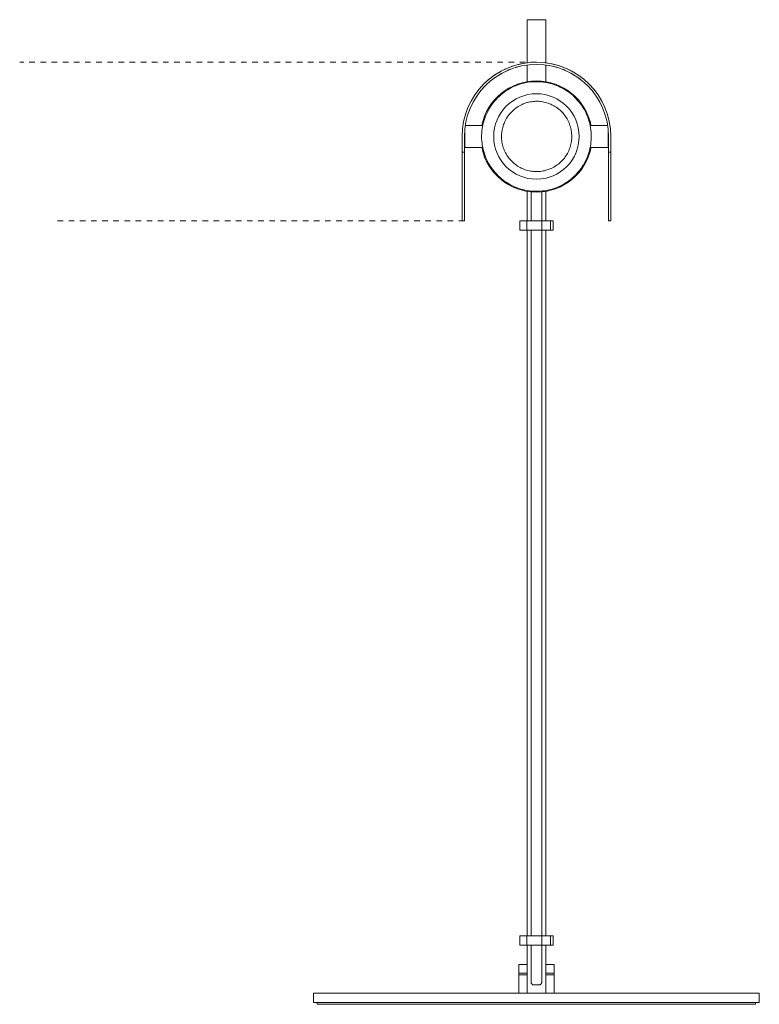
# Model space of a CAD drawing. Header units: millimetres. Extents: x -3660 to -1346, y -2347 to 6929.
# Tile 3 of 4: x -1745 to -1346, y 6 to 536. Entities that reach past the tile are written whole.
import ezdxf

# ---------------------------------------------------------------- set-up
doc = ezdxf.new("R2010")
doc.units = ezdxf.units.MM
doc.linetypes.add('Dash', pattern=[6, 3, -3])
doc.layers.add('Lighthing Fixture Dim Grey Dash', color=7, linetype='Dash', lineweight=9, true_color=0xd2d2d2)
doc.layers.add('Luminarias', color=7, linetype='Continuous', lineweight=20)

# ---------------------------------------------------------------- blocks, each defined once
blk = doc.blocks.new('martinica_tablelamp - 28251 STUDIO Black table lamp-V1-Alzado_PDF')
at = {"layer": 'Luminarias'}
for p, q in [((6704.5, 536), (6704.5, 512.8)), ((6709.5, 536), (6704.5, 536)), ((6714.5, 536), (6709.5, 536)), ((6714.5, 512.8), (6714.5, 536)), ((6704.5, 511.57), (6704.5, 502.54)), ((6707.04, 513.05), (6707.04, 513.05)), ((6707.04, 513.05), (6707.04, 513.05)), ((6714.5, 502.55), (6714.5, 511.58)), ((6671.24, 479.13), (6675.2, 479.13)), ((6677.1, 479.13), (6675.2, 479.13)), ((6677.1, 479.13), (6680.13, 479.13)), ((6741.95, 479.13), (6738.92, 479.13)), ((6743.85, 479.13), (6741.95, 479.13)), ((6743.85, 479.13), (6747.81, 479.13)), ((6669.52, 473.13), (6669.52, 470.46)), ((6670.72, 470.46), (6670.72, 473.13)), ((6670.88, 467.13), (6670.88, 475.56)), ((6748.16, 475.56), (6748.16, 467.13)), ((6748.32, 473.13), (6748.32, 470.46)), ((6749.52, 470.46), (6749.52, 473.13)), ((6669.52, 470.46), (6669.52, 464.73)), ((6670.72, 464.73), (6670.72, 470.46)), ((6675.2, 467.13), (6670.88, 467.13)), ((6675.2, 467.13), (6677.1, 467.13)), ((6680.13, 467.13), (6677.1, 467.13)), ((6738.92, 467.13), (6741.95, 467.13)), ((6741.95, 467.13), (6743.85, 467.13)), ((6748.16, 467.13), (6743.85, 467.13)), ((6748.32, 470.46), (6748.32, 464.73)), ((6749.52, 464.73), (6749.52, 470.46)), ((6669.52, 464.73), (6670.72, 464.73)), ((6669.52, 464.73), (6669.52, 427.8)), ((6670.72, 427.8), (6670.72, 464.73)), ((6748.32, 464.73), (6749.52, 464.73)), ((6748.32, 464.73), (6748.32, 427.8)), ((6749.52, 427.8), (6749.52, 464.73)), ((6704.5, 443.62), (6704.5, 427.75)), ((6706.6, 443.32), (6706.6, 427.75)), ((6712.4, 30.82), (6712.4, 443.32)), ((6714.5, 427.75), (6714.5, 443.61)), ((6700.61, 427.75), (6700.61, 422.75)), ((6704.29, 427.75), (6700.61, 427.75)), ((6704.32, 427.75), (6704.32, 422.75)), ((6712.43, 427.75), (6704.32, 427.75)), ((6712.43, 427.75), (6717.09, 427.75)), ((6717.09, 422.75), (6717.09, 427.75)), ((6718.61, 427.75), (6717.11, 427.75)), ((6718.61, 422.75), (6718.61, 427.75)), ((6700.61, 422.75), (6704.29, 422.75)), ((6704.32, 422.75), (6712.43, 422.75)), ((6704.5, 422.75), (6704.5, 42.9)), ((6706.6, 422.75), (6706.6, 42.9)), ((6717.09, 422.75), (6712.43, 422.75)), ((6714.5, 42.9), (6714.5, 422.75)), ((6717.11, 422.75), (6718.61, 422.75)), ((6700.61, 42.9), (6700.61, 37.9)), ((6704.29, 42.9), (6700.61, 42.9)), ((6704.32, 42.9), (6704.32, 37.9)), ((6712.43, 42.9), (6704.32, 42.9)), ((6712.43, 42.9), (6717.09, 42.9)), ((6717.09, 37.9), (6717.09, 42.9)), ((6718.61, 42.9), (6717.11, 42.9)), ((6718.61, 37.9), (6718.61, 42.9)), ((6700.61, 37.9), (6704.29, 37.9)), ((6704.32, 37.9), (6712.43, 37.9)), ((6704.5, 37.9), (6704.5, 12)), ((6706.6, 37.9), (6706.6, 30.82)), ((6717.09, 37.9), (6712.43, 37.9)), ((6714.5, 12), (6714.5, 37.9)), ((6717.11, 37.9), (6718.61, 37.9)), ((6700, 22.71), (6700, 27.5)), ((6704.5, 27.5), (6700, 27.5)), ((6719, 27.5), (6714.5, 27.5)), ((6719, 27.5), (6719, 22.71)), ((6700, 22.71), (6700, 21.83)), ((6704.5, 22.71), (6700, 22.71)), ((6700, 12), (6700, 21.83)), ((6704.5, 21.83), (6700, 21.83)), ((6719, 22.71), (6714.5, 22.71)), ((6719, 21.83), (6714.5, 21.83)), ((6719, 21.83), (6719, 22.71)), ((6719, 21.83), (6719, 12)), ((6589.49, 12), (6589.49, 7)), ((6829.51, 12), (6589.49, 12)), ((6829.51, 7), (6829.51, 12)), ((6829.51, 7), (6589.49, 7)), ((6591.49, 7), (6591.49, 6)), ((6591.49, 6), (6827.52, 6)), ((6827.52, 6), (6827.52, 7))]:
    blk.add_line(p, q, dxfattribs=at)
at = {"layer": 'Luminarias', "flags": 128}
for points in [[(6739.04, 473.13), (6739.02, 474.31), (6738.95, 475.49), (6738.83, 476.66), (6738.66, 477.83), (6738.45, 478.99), (6738.19, 480.14), (6737.89, 481.28), (6737.54, 482.41), (6737.15, 483.53), (6736.71, 484.62), (6736.23, 485.7), (6735.71, 486.76), (6735.14, 487.79), (6734.53, 488.81), (6733.89, 489.79), (6733.2, 490.75), (6732.48, 491.69), (6731.71, 492.59), (6730.92, 493.46), (6730.09, 494.3), (6729.23, 495.11), (6728.33, 495.88), (6727.41, 496.61), (6726.45, 497.31), (6725.47, 497.97), (6724.47, 498.58), (6723.44, 499.16), (6722.38, 499.7), (6721.31, 500.19), (6720.22, 500.64), (6719.11, 501.04), (6717.99, 501.41), (6716.85, 501.72), (6715.7, 501.99), (6714.54, 502.22), (6713.37, 502.39), (6712.2, 502.52), (6711.02, 502.61), (6709.84, 502.64), (6708.66, 502.63), (6707.48, 502.57), (6706.31, 502.47), (6705.14, 502.32), (6703.97, 502.12), (6702.82, 501.87), (6701.67, 501.58), (6700.54, 501.24), (6699.42, 500.86), (6698.32, 500.44), (6697.24, 499.97), (6696.18, 499.45), (6695.13, 498.9), (6694.11, 498.3), (6693.12, 497.67), (6692.15, 496.99), (6691.21, 496.28), (6690.3, 495.53), (6689.42, 494.74), (6688.57, 493.92), (6687.76, 493.07), (6686.98, 492.18), (6686.23, 491.26), (6685.53, 490.32), (6684.86, 489.34), (6684.23, 488.34), (6683.64, 487.32), (6683.09, 486.27), (6682.59, 485.21), (6682.13, 484.12), (6681.71, 483.02), (6681.34, 481.89), (6681.01, 480.76), (6680.73, 479.61), (6680.49, 478.46), (6680.3, 477.29), (6680.16, 476.12), (6680.06, 474.94), (6680.01, 473.76), (6680.01, 473.13)], [(6728.54, 473.16), (6728.53, 473.91), (6728.48, 474.67), (6728.41, 475.42), (6728.3, 476.17), (6728.17, 476.92), (6728, 477.66), (6727.81, 478.39), (6727.58, 479.11), (6727.33, 479.82), (6727.05, 480.53), (6726.74, 481.22), (6726.41, 481.9), (6726.04, 482.56), (6725.65, 483.21), (6725.24, 483.84), (6724.8, 484.46), (6724.34, 485.06), (6723.85, 485.64), (6723.34, 486.19), (6722.81, 486.73), (6722.25, 487.25), (6721.68, 487.74), (6721.09, 488.21), (6720.47, 488.66), (6719.85, 489.08), (6719.2, 489.48), (6718.54, 489.85), (6717.87, 490.19), (6717.18, 490.51), (6716.48, 490.79), (6715.77, 491.05), (6715.05, 491.29), (6714.32, 491.49), (6713.58, 491.66), (6712.84, 491.81), (6712.09, 491.92), (6711.34, 492), (6710.58, 492.06), (6709.83, 492.08), (6709.07, 492.07), (6708.31, 492.04), (6707.56, 491.97), (6706.81, 491.87), (6706.06, 491.74), (6705.32, 491.59), (6704.59, 491.4), (6703.86, 491.18), (6703.15, 490.94), (6702.44, 490.67), (6701.75, 490.36), (6701.07, 490.04), (6700.4, 489.68), (6699.74, 489.3), (6699.11, 488.89), (6698.49, 488.46), (6697.88, 488), (6697.3, 487.52), (6696.73, 487.01), (6696.19, 486.49), (6695.67, 485.94), (6695.17, 485.37), (6694.69, 484.78), (6694.24, 484.18), (6693.81, 483.55), (6693.41, 482.91), (6693.03, 482.26), (6692.68, 481.59), (6692.36, 480.9), (6692.06, 480.2), (6691.79, 479.5), (6691.55, 478.78), (6691.34, 478.05), (6691.16, 477.32), (6691.01, 476.58), (6690.89, 475.83), (6690.8, 475.08), (6690.74, 474.32), (6690.7, 473.57), (6690.7, 473.16)], [(6680.01, 473.13), (6680.03, 471.95), (6680.1, 470.77), (6680.22, 469.59), (6680.38, 468.42), (6680.59, 467.26), (6680.85, 466.11), (6681.15, 464.97), (6681.5, 463.84), (6681.9, 462.73), (6682.34, 461.63), (6682.82, 460.55), (6683.34, 459.5), (6683.91, 458.46), (6684.51, 457.45), (6685.16, 456.46), (6685.85, 455.5), (6686.57, 454.57), (6687.33, 453.66), (6688.13, 452.79), (6688.96, 451.95), (6689.82, 451.15), (6690.72, 450.38), (6691.64, 449.64), (6692.59, 448.95), (6693.57, 448.29), (6694.58, 447.67), (6695.61, 447.09), (6696.66, 446.56), (6697.74, 446.07), (6698.83, 445.62), (6699.94, 445.21), (6701.06, 444.85), (6702.2, 444.53), (6703.35, 444.26), (6704.51, 444.04), (6705.67, 443.86), (6706.85, 443.73), (6708.02, 443.65), (6709.2, 443.61), (6710.39, 443.62), (6711.56, 443.68), (6712.74, 443.79), (6713.91, 443.94), (6715.07, 444.14), (6716.23, 444.38), (6717.37, 444.67), (6718.51, 445.01), (6719.62, 445.39), (6720.72, 445.82), (6721.81, 446.29), (6722.87, 446.8), (6723.91, 447.35), (6724.93, 447.95), (6725.93, 448.59), (6726.89, 449.26), (6727.83, 449.98), (6728.75, 450.73), (6729.63, 451.51), (6730.47, 452.33), (6731.29, 453.19), (6732.07, 454.08), (6732.81, 454.99), (6733.52, 455.94), (6734.19, 456.91), (6734.82, 457.91), (6735.4, 458.93), (6735.95, 459.98), (6736.46, 461.05), (6736.92, 462.13), (6737.34, 463.24), (6737.71, 464.36), (6738.04, 465.49), (6738.32, 466.64), (6738.56, 467.8), (6738.75, 468.96), (6738.89, 470.13), (6738.98, 471.31), (6739.03, 472.49), (6739.04, 473.13)], [(6690.7, 473.16), (6690.71, 472.4), (6690.76, 471.65), (6690.84, 470.89), (6690.94, 470.14), (6691.08, 469.4), (6691.24, 468.66), (6691.44, 467.93), (6691.66, 467.21), (6691.91, 466.49), (6692.19, 465.79), (6692.5, 465.1), (6692.84, 464.42), (6693.2, 463.76), (6693.59, 463.11), (6694, 462.47), (6694.44, 461.86), (6694.91, 461.26), (6695.4, 460.68), (6695.91, 460.12), (6696.44, 459.58), (6696.99, 459.07), (6697.57, 458.57), (6698.16, 458.1), (6698.77, 457.66), (6699.4, 457.24), (6700.04, 456.84), (6700.7, 456.47), (6701.38, 456.13), (6702.07, 455.81), (6702.77, 455.52), (6703.48, 455.26), (6704.2, 455.03), (6704.93, 454.83), (6705.66, 454.65), (6706.41, 454.51), (6707.15, 454.4), (6707.91, 454.31), (6708.66, 454.26), (6709.42, 454.24), (6710.17, 454.24), (6710.93, 454.28), (6711.68, 454.35), (6712.43, 454.45), (6713.18, 454.57), (6713.92, 454.73), (6714.65, 454.92), (6715.38, 455.13), (6716.1, 455.38), (6716.8, 455.65), (6717.5, 455.95), (6718.18, 456.28), (6718.85, 456.64), (6719.5, 457.02), (6720.14, 457.43), (6720.76, 457.86), (6721.36, 458.32), (6721.94, 458.8), (6722.51, 459.3), (6723.05, 459.83), (6723.58, 460.38), (6724.08, 460.94), (6724.55, 461.53), (6725.01, 462.14), (6725.43, 462.76), (6725.84, 463.4), (6726.21, 464.06), (6726.56, 464.73), (6726.89, 465.41), (6727.18, 466.11), (6727.45, 466.82), (6727.69, 467.54), (6727.9, 468.26), (6728.08, 469), (6728.23, 469.74), (6728.36, 470.49), (6728.45, 471.24), (6728.51, 471.99), (6728.54, 472.75), (6728.54, 473.16)], [(6706.6, 30.82), (6706.6, 30.22), (6706.6, 29.63), (6706.6, 29.04), (6706.6, 28.45), (6706.6, 27.87), (6706.6, 27.29), (6706.6, 26.72), (6706.6, 26.15), (6706.6, 25.6), (6706.6, 25.05), (6706.6, 24.5), (6706.6, 23.97), (6706.6, 23.45), (6706.6, 22.95), (6706.6, 22.45), (6706.6, 21.97), (6706.6, 21.5), (6706.6, 21.05), (6706.6, 20.61), (6706.6, 20.19), (6706.6, 19.78), (6706.6, 19.4), (6706.6, 19.03), (6706.6, 18.68), (6706.6, 18.35), (6706.6, 18.24)], [(6712.4, 18.24), (6712.4, 18.56), (6712.4, 18.9), (6712.4, 19.27), (6712.4, 19.65), (6712.4, 20.04), (6712.4, 20.46), (6712.4, 20.89), (6712.4, 21.34), (6712.4, 21.8), (6712.4, 22.28), (6712.4, 22.77), (6712.4, 23.27), (6712.4, 23.79), (6712.4, 24.32), (6712.4, 24.86), (6712.4, 25.4), (6712.4, 25.96), (6712.4, 26.52), (6712.4, 27.09), (6712.4, 27.67), (6712.4, 28.25), (6712.4, 28.84), (6712.4, 29.42), (6712.4, 30.02), (6712.4, 30.61), (6712.4, 30.82)]]:
    blk.add_lwpolyline(points, dxfattribs=at)
at = {"layer": 'Luminarias'}
for centre, radius, start, end in [((6709.52, 473.13), 40, 0, 180), ((6709.52, 473.13), 38.8, 0, 180), ((6709.52, 473.13), 40, 114.5363, 118.7358), ((6709.52, 473.13), 40, 114.5363, 118.7358), ((6709.52, 473.13), 38.8, 111.2702, 114.1359), ((6709.52, 473.13), 38.8, 111.2702, 114.1359), ((6709.52, 473.13), 40, 96.8136, 111.5414), ((6709.52, 473.13), 40, 96.8136, 111.5414), ((6709.52, 473.13), 38.8, 104.163, 106.895), ((6709.52, 473.13), 38.8, 104.163, 106.895), ((6709.52, 473.13), 40, 68.4586, 83.1864), ((6709.52, 473.13), 40, 68.4586, 83.1864), ((6709.52, 473.13), 38.8, 73.105, 75.8032), ((6709.52, 473.13), 38.8, 73.105, 75.8032), ((6709.52, 473.13), 38.8, 65.8641, 68.7298), ((6709.52, 473.13), 38.8, 65.8641, 68.7298), ((6709.52, 473.13), 40, 61.2642, 65.4637), ((6709.52, 473.13), 40, 61.2642, 65.4637), ((6709.52, 473.13), 40, 129.0354, 133.175), ((6709.52, 473.13), 40, 129.0354, 133.175), ((6709.52, 473.13), 38.8, 125.635, 128.3989), ((6709.52, 473.13), 38.8, 125.635, 128.3989), ((6709.52, 473.13), 40, 121.8064, 125.9439), ((6709.52, 473.13), 40, 121.8064, 125.9439), ((6709.52, 473.13), 38.8, 118.4137, 121.2876), ((6709.52, 473.13), 38.8, 118.4137, 121.2876), ((6709.52, 473.13), 38.8, 58.7124, 61.5863), ((6709.52, 473.13), 38.8, 58.7124, 61.5863), ((6709.52, 473.13), 40, 54.0561, 58.1936), ((6709.52, 473.13), 40, 54.0561, 58.1936), ((6709.52, 473.13), 38.8, 51.6011, 54.365), ((6709.52, 473.13), 38.8, 51.6011, 54.365), ((6709.52, 473.13), 40, 46.825, 50.9646), ((6709.52, 473.13), 40, 46.825, 50.9646), ((6709.52, 473.13), 40, 136.2422, 137.6953), ((6709.52, 473.13), 40, 136.2422, 137.6953), ((6709.52, 472.99), 30.03, 11.8012, 168.1988), ((6709.52, 473.13), 40, 42.3047, 43.7578), ((6709.52, 473.13), 40, 42.3047, 43.7578), ((6709.52, 473.13), 23, 360, 180), ((6709.52, 473.13), 23, 180, 360), ((6709.52, 473.14), 30, 191.5694, 348.4306)]:
    blk.add_arc(centre, radius, start, end, dxfattribs=at)
for points, knots in [([(6679.94, 500.05), (6679.75, 499.85), (6679.49, 499.55), (6679.19, 499.2), (6679.03, 499.01), (6678.91, 498.87), (6678.8, 498.74), (6678.69, 498.61), (6678.59, 498.49), (6678.51, 498.39), (6678.43, 498.29), (6678.36, 498.21), (6678.31, 498.14), (6678.27, 498.09), (6678.24, 498.06), (6678.24, 498.05), (6678.24, 498.06), (6678.27, 498.1), (6678.34, 498.18), (6678.43, 498.29), (6678.51, 498.39), (6678.59, 498.49), (6678.69, 498.61), (6678.8, 498.74), (6678.91, 498.87), (6679.03, 499.01), (6679.15, 499.15), (6679.28, 499.3), (6679.53, 499.6), (6679.75, 499.85), (6679.94, 500.05)], [0, 0, 0, 0, 0.111111, 0.166667, 0.194444, 0.222222, 0.25, 0.277778, 0.305556, 0.333333, 0.361111, 0.388889, 0.416667, 0.444444, 0.472222, 0.5, 0.527778, 0.555556, 0.611111, 0.638889, 0.666667, 0.694444, 0.722222, 0.75, 0.777778, 0.805556, 0.833333, 0.861111, 0.888889, 1, 1, 1, 1]), ([(6739.11, 500.05), (6739.29, 499.85), (6739.56, 499.55), (6739.86, 499.2), (6740.02, 499.01), (6740.14, 498.87), (6740.25, 498.74), (6740.35, 498.61), (6740.45, 498.49), (6740.54, 498.39), (6740.62, 498.29), (6740.68, 498.21), (6740.74, 498.14), (6740.78, 498.09), (6740.8, 498.06), (6740.81, 498.05), (6740.8, 498.06), (6740.77, 498.1), (6740.71, 498.18), (6740.62, 498.29), (6740.54, 498.39), (6740.45, 498.49), (6740.35, 498.61), (6740.25, 498.74), (6740.14, 498.87), (6740.02, 499.01), (6739.9, 499.15), (6739.77, 499.3), (6739.51, 499.6), (6739.29, 499.85), (6739.11, 500.05)], [0, 0, 0, 0, 0.111111, 0.166667, 0.194444, 0.222222, 0.25, 0.277778, 0.305556, 0.333333, 0.361111, 0.388889, 0.416667, 0.444444, 0.472222, 0.5, 0.527778, 0.555556, 0.611111, 0.638889, 0.666667, 0.694444, 0.722222, 0.75, 0.777778, 0.805556, 0.833333, 0.861111, 0.888889, 1, 1, 1, 1]), ([(6708.6, 16.41), (6708.32, 16.38), (6707.94, 16.41), (6707.46, 16.6), (6707.2, 16.78), (6707.03, 16.96), (6706.91, 17.11), (6706.81, 17.28), (6706.7, 17.51), (6706.64, 17.77), (6706.61, 18.05), (6706.6, 18.18), (6706.6, 18.25)], [0, 0, 0, 0, 0.1111111, 0.1666667, 0.2222222, 0.25, 0.2777778, 0.3055556, 0.3333333, 0.3888889, 0.4166667, 0.4444444, 0.4444444, 0.4444444, 0.4444444]), ([(6712.4, 18.25), (6712.4, 18.18), (6712.39, 18.05), (6712.37, 17.84), (6712.33, 17.64), (6712.27, 17.46), (6712.19, 17.28), (6712.09, 17.11), (6711.97, 16.96), (6711.8, 16.78), (6711.54, 16.6), (6711.18, 16.46), (6710.81, 16.39), (6710.54, 16.4), (6710.4, 16.41)], [0.5555556, 0.5555556, 0.5555556, 0.5555556, 0.5833333, 0.6111111, 0.6388889, 0.6666667, 0.6944444, 0.7222222, 0.75, 0.7777778, 0.8333333, 0.8888889, 0.9444444, 1, 1, 1, 1])]:
    blk.add_open_spline(points, degree=3, knots=knots, dxfattribs=at)
for points in [[(6678.27, 498.09), (6678.26, 498.08), (6678.24, 498.06), (6678.24, 498.05), (6678.24, 498.06), (6678.26, 498.08), (6678.27, 498.09)], [(6678.27, 498.09), (6678.26, 498.08), (6678.24, 498.06), (6678.24, 498.05), (6678.24, 498.06), (6678.26, 498.08), (6678.27, 498.09)], [(6678.27, 498.09), (6678.26, 498.08), (6678.24, 498.06), (6678.24, 498.05), (6678.24, 498.06), (6678.26, 498.08), (6678.27, 498.09)], [(6740.78, 498.09), (6740.79, 498.08), (6740.8, 498.06), (6740.81, 498.05), (6740.8, 498.06), (6740.79, 498.08), (6740.78, 498.09)], [(6740.78, 498.09), (6740.79, 498.08), (6740.8, 498.06), (6740.81, 498.05), (6740.8, 498.06), (6740.79, 498.08), (6740.78, 498.09)], [(6740.78, 498.09), (6740.79, 498.08), (6740.8, 498.06), (6740.81, 498.05), (6740.8, 498.06), (6740.79, 498.08), (6740.78, 498.09)], [(6670.72, 427.79), (6670.52, 427.79), (6670.12, 427.79), (6669.72, 427.79), (6669.52, 427.79)], [(6749.52, 427.79), (6749.32, 427.79), (6748.92, 427.79), (6748.52, 427.79), (6748.32, 427.79)], [(6709.5, 16.46), (6709.35, 16.46), (6709.05, 16.45), (6708.75, 16.43), (6708.6, 16.41)], [(6710.4, 16.41), (6710.25, 16.43), (6709.95, 16.45), (6709.65, 16.46), (6709.5, 16.46)]]:
    blk.add_open_spline(points, degree=3, dxfattribs=at)

msp = doc.modelspace()

# ---------------------------------------------------------------- linework, layer by layer
at = {"layer": 'Lighthing Fixture Dim Grey Dash'}
for p, q in [((-1466.46, 513.13), (-1744.65, 513.13)), ((-1505.24, 427.8), (-1725.24, 427.8))]:
    msp.add_line(p, q, dxfattribs=at)

# ---------------------------------------------------------------- block references
at = {"layer": 'Luminarias'}
msp.add_blockref('martinica_tablelamp - 28251 STUDIO Black table lamp-V1-Alzado_PDF', (-8175.96, 0), dxfattribs=at)

doc.saveas('drawing.dxf')
